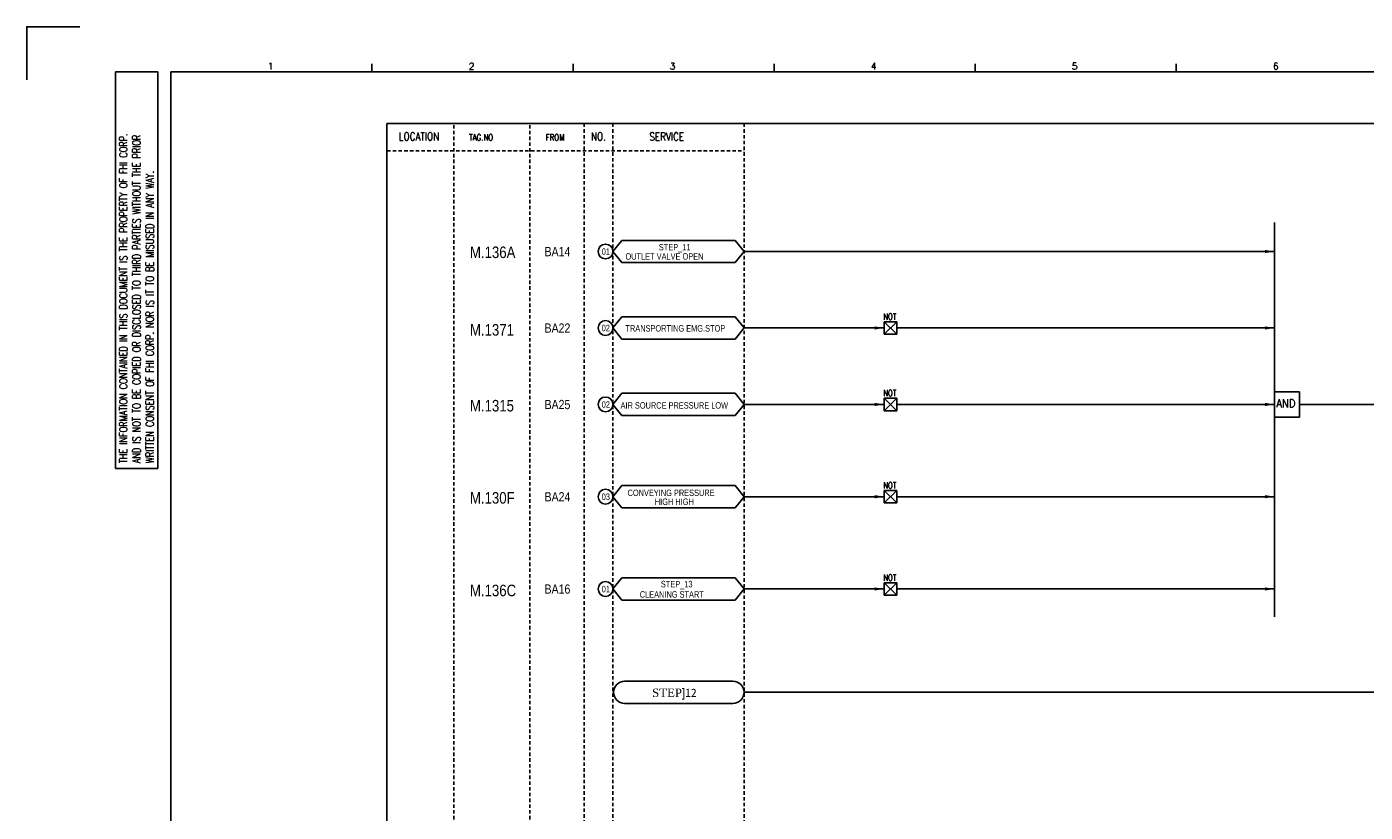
# Model space of a CAD drawing. Extents: x 1798 to 2764, y 430 to 1112.
# Tile 2 of 4: x 1798 to 2379, y 771 to 1112. Entities that reach past the tile are written whole.
import ezdxf
from ezdxf.enums import TextEntityAlignment as Align

# ---------------------------------------------------------------- set-up
doc = ezdxf.new("R2010")
doc.units = 0
doc.header["$MEASUREMENT"] = 0
doc.linetypes.add('HIDDEN', pattern=[4, 1.5, -1, 1.5])
doc.layers.get('0').update_dxf_attribs({"linetype": 'CONTINUOUS'})
doc.layers.get('DEFPOINTS').update_dxf_attribs({"linetype": 'CONTINUOUS'})
for name, color, linetype in [('CON', 4, 'CONTINUOUS'), ('DCS', 7, 'CONTINUOUS'), ('DIM', 3, 'CONTINUOUS'), ('HID', 2, 'HIDDEN'), ('圖框CON', 4, 'CONTINUOUS'), ('框線', 6, 'CONTINUOUS')]:
    doc.layers.add(name, color=color, linetype=linetype)
doc.styles.add('DAYUKP', font='complex', dxfattribs={"bigfont": 'DAYUKP.SHX'})
doc.styles.add('ROMANS', font='romans', dxfattribs={"width": 0.8})
doc.styles.add('style3', font='ARIALN.TTF')

# ---------------------------------------------------------------- blocks, each defined once
blk = doc.blocks.new('LEADER')
at = {"layer": 'CON'}
blk.add_solid([(0.85, -0.57), (0.85, -1.57), (3.85, -1.07)], dxfattribs=at)
blk = doc.blocks.new('1')
at = {"layer": 'DEFPOINTS'}
blk.add_lwpolyline([(1268.99, 689.33), (1246.02, 689.33), (1246.02, 666.36)], dxfattribs=at)
at = {"layer": '圖框CON'}
for p, q in [((1284.5, 669.81), (1302.87, 669.81)), ((1284.5, 497.52), (1284.5, 669.81)), ((1302.87, 497.52), (1302.87, 669.81)), ((1395.91, 669.85), (1395.91, 673.29)), ((1483.2, 669.85), (1483.2, 673.29)), ((1570.49, 669.85), (1570.49, 673.29)), ((1657.78, 669.85), (1657.78, 673.29)), ((1745.08, 669.85), (1745.08, 673.29)), ((1284.5, 497.52), (1302.87, 497.52))]:
    blk.add_line(p, q, dxfattribs=at)
at = {"layer": '框線'}
for p, q in [((1308.62, 669.81), (1308.62, 26.6)), ((2181.53, 669.81), (1308.62, 669.81))]:
    blk.add_line(p, q, dxfattribs=at)
at = {"style": 'DAYUKP'}
for s, p in [('1', (1350.64, 670.78)), ('2', (1437.93, 670.78)), ('3', (1525.22, 670.78)), ('4', (1612.51, 670.78)), ('5', (1699.8, 670.78)), ('6', (1787.1, 670.78))]:
    blk.add_text(s, height=2.87, dxfattribs=at).set_placement(p)
at = {"layer": 'DIM', "style": 'ROMANS', "width": 0.75}
for s, p in [('THE INFORMATION CONTAINED IN THIS DOCUMENT IS THE PROPERTY OF FHI CORP.', (1287.94, 499.82)), ('AND IS NOT TO BE COPIED OR DISCLOSED TO THIRD PARTIES WITHOUT THE PRIOR', (1293.68, 499.82)), ('WRITTEN CONSENT OF FHI CORP. NOR IS IT TO BE MISUSED IN ANY WAY.', (1299.43, 499.82))]:
    blk.add_text(s, height=3.4457, rotation=90, dxfattribs=at).set_placement(p, align=Align.MIDDLE_LEFT)

msp = doc.modelspace()

# ---------------------------------------------------------------- linework, layer by layer
at = {"layer": 'CON', "color": 6}
for p, q in [((2339.77, 1027.13), (2339.77, 855.77)), ((2052.52, 1014.47), (2056.42, 1019.28)), ((2105.55, 1019.28), (2056.42, 1019.28)), ((2109.45, 1014.47), (2105.55, 1019.28)), ((2052.52, 1014.47), (2056.42, 1009.65)), ((2109.45, 1014.47), (2105.55, 1009.65)), ((2056.42, 1009.65), (2105.55, 1009.65)), ((2052.52, 981.26), (2056.42, 986.07)), ((2105.55, 986.07), (2056.42, 986.07)), ((2109.45, 981.26), (2105.55, 986.07)), ((2175.79, 983.99), (2170.33, 978.53)), ((2170.33, 983.99), (2175.79, 978.53)), ((2170.33, 983.99), (2175.79, 983.99)), ((2170.33, 978.53), (2170.33, 983.99)), ((2175.79, 983.99), (2175.79, 978.53)), ((2052.52, 981.26), (2056.42, 976.44)), ((2056.42, 976.44), (2105.55, 976.44)), ((2109.45, 981.26), (2105.55, 976.44)), ((2175.79, 978.53), (2170.33, 978.53)), ((2350.63, 953.53), (2339.77, 953.53)), ((2339.77, 942.57), (2339.77, 953.53)), ((2350.63, 942.57), (2350.63, 953.53)), ((2052.52, 948.05), (2056.42, 952.87)), ((2052.52, 948.05), (2056.42, 943.23)), ((2105.55, 952.87), (2056.42, 952.87)), ((2109.45, 948.05), (2105.55, 952.87)), ((2109.45, 948.05), (2105.55, 943.23)), ((2170.33, 950.78), (2175.79, 950.78)), ((2170.33, 950.78), (2175.79, 945.32)), ((2175.79, 950.78), (2170.33, 945.32)), ((2170.33, 945.32), (2170.33, 950.78)), ((2175.79, 950.78), (2175.79, 945.32)), ((2056.42, 943.23), (2105.55, 943.23)), ((2175.79, 945.32), (2170.33, 945.32)), ((2350.63, 942.57), (2339.77, 942.57)), ((2052.52, 907.98), (2056.42, 912.8)), ((2105.55, 912.8), (2056.42, 912.8)), ((2109.45, 907.98), (2105.55, 912.8)), ((2052.52, 907.98), (2056.42, 903.16)), ((2109.45, 907.98), (2105.55, 903.16)), ((2170.33, 905.25), (2170.33, 910.71)), ((2175.79, 910.71), (2170.33, 905.25)), ((2170.33, 910.71), (2175.79, 905.25)), ((2170.33, 910.71), (2175.79, 910.71)), ((2175.79, 910.71), (2175.79, 905.25)), ((2056.42, 903.16), (2105.55, 903.16)), ((2175.79, 905.25), (2170.33, 905.25)), ((2052.52, 867.91), (2056.42, 872.73)), ((2105.55, 872.73), (2056.42, 872.73)), ((2109.45, 867.91), (2105.55, 872.73)), ((2052.52, 867.91), (2056.42, 863.09)), ((2109.45, 867.91), (2105.55, 863.09)), ((2170.33, 870.64), (2175.79, 865.18)), ((2175.79, 870.64), (2170.33, 865.18)), ((2170.33, 865.18), (2170.33, 870.64)), ((2170.33, 870.64), (2175.79, 870.64)), ((2175.79, 870.64), (2175.79, 865.18)), ((2056.42, 863.09), (2105.55, 863.09)), ((2175.79, 865.18), (2170.33, 865.18)), ((2104.64, 827.84), (2057.57, 827.84)), ((2057.57, 818.2), (2104.64, 818.2))]:
    msp.add_line(p, q, dxfattribs=at)
at = {"layer": 'CON'}
for p, q in [((2109.45, 1014.47), (2339.77, 1014.47)), ((2109.45, 981.26), (2170.33, 981.26)), ((2175.79, 981.26), (2339.77, 981.26)), ((2109.45, 948.05), (2170.33, 948.05)), ((2175.79, 948.05), (2339.77, 948.05)), ((2350.63, 948.05), (2554.65, 948.05)), ((2109.45, 907.98), (2170.33, 907.98)), ((2175.79, 907.98), (2339.77, 907.98)), ((2109.45, 867.91), (2170.33, 867.91)), ((2175.79, 867.91), (2339.77, 867.91)), ((2554.65, 823.02), (2109.22, 823.02))]:
    msp.add_line(p, q, dxfattribs=at)
msp.add_lwpolyline([(1954.4, 1070.05), (2668.4, 1070.05), (2668.4, 570.24), (1954.4, 570.24)], close=True, dxfattribs=at)
for centre in [(2049.3, 1014.47), (2049.3, 981.26), (2049.3, 948.05), (2049.3, 907.98), (2049.3, 867.91)]:
    msp.add_circle(centre, 3.21, dxfattribs=at)
at = {"layer": 'CON', "color": 6}
for centre, start, end in [((2057.57, 823.02), 90, 270), ((2104.64, 823.02), 270, 90)]:
    msp.add_arc(centre, 4.82, start, end, dxfattribs=at)
at = {"layer": 'HID'}
for p, q in [((1983.45, 1069.35), (1983.45, 570.24)), ((2016.37, 1069.35), (2016.37, 570.24)), ((2040.09, 1070.05), (2040.09, 570.22)), ((2052.52, 1070.05), (2052.52, 570.22)), ((2109.45, 1070.05), (2109.45, 570.24)), ((1954.4, 1058.14), (2109.45, 1058.14))]:
    msp.add_line(p, q, dxfattribs=at)

# ---------------------------------------------------------------- block references
msp.add_blockref('1', (551.98, 422.73))
at = {"layer": 'CON', "xscale": 1.4, "yscale": 1.4, "zscale": 1.4}
for p in [(2334.38, 1015.96), (2164.94, 982.75), (2334.38, 982.75), (2164.94, 949.54), (2334.38, 949.54), (2164.94, 909.47), (2334.38, 909.47), (2164.94, 869.4), (2334.38, 869.4)]:
    msp.add_blockref('LEADER', p, dxfattribs=at)

# ---------------------------------------------------------------- texts
at = {"layer": 'CON', "style": 'ROMANS', "width": 0.8}
for s, p in [('LOCATION', (1968.33, 1064.44)), ('NO.', (2046.22, 1064.44)), ('SERVICE', (2075.87, 1064.37))]:
    msp.add_text(s, height=3.5, dxfattribs=at).set_placement(p, align=Align.MIDDLE)
at = {"layer": 'CON', "style": 'ROMANS'}
for s, height, width, p in [('TAG.NO', 2.8, 0.8, (1990.06, 1061.79)), ('FROM', 2.8, 0.8, (2023.32, 1061.79)), ('NOT', 2.8, 0.8, (2169.83, 983.94)), ('NOT', 2.8, 0.8, (2169.83, 950.74)), ('AND', 3.5, 0.9, (2340.56, 945.73)), ('NOT', 2.8, 0.8, (2169.83, 910.67)), ('NOT', 2.8, 0.8, (2169.83, 870.6))]:
    msp.add_text(s, height=height, dxfattribs=dict(at, width=width)).set_placement(p, align=Align.BOTTOM_LEFT)
at = {"layer": 'CON', "style": 'style3'}
for s, p in [('STEP_11', (2072.46, 1014.1)), ('01', (2047.64, 1012.19)), ('OUTLET VALVE OPEN', (2057.96, 1010.09)), ('02', (2047.64, 978.98)), ('TRANSPORTING EMG.STOP', (2057.96, 978.85)), ('02', (2047.64, 945.77)), ('AIR SOURCE PRESSURE LOW', (2055.82, 945.39)), ('03', (2047.64, 905.7)), ('CONVEYING PRESSURE ', (2058.87, 907.42)), ('HIGH HIGH', (2070.7, 903.54)), ('01', (2047.64, 865.63)), (' CLEANING START', (2063.28, 863.3)), ('STEP_13', (2073.34, 867.78))]:
    msp.add_text(s, height=2.8, dxfattribs=at).set_placement(p, align=Align.BOTTOM_LEFT)
for s, p in [('BA14', (2022.81, 1014.42)), ('BA22', (2022.81, 981.21)), ('BA25', (2022.81, 948)), ('BA24', (2022.81, 907.93)), ('BA16', (2022.81, 867.86))]:
    msp.add_text(s, height=4, dxfattribs=at).set_placement(p, align=Align.MIDDLE_LEFT)
at = {"layer": 'CON', "insert": (2069.54, 824.65), "char_height": 3.675, "width": 27.16, "attachment_point": 1, "style": 'style3'}
msp.add_mtext('{\\f@Batang|b0|i0|c0|p18;STEP\\fUniversalMath1 BT|b0|i0|c2|p16;]\\f細明體|b0|i0|c136|p49;12}', dxfattribs=at)
at = {"layer": 'DCS', "linetype": 'ByBlock', "style": 'style3'}
for s, p in [('M.136A', (1990.43, 1011.63)), ('M.1371', (1990.43, 977.94)), ('M.1315', (1990.43, 944.99)), ('M.130F', (1990.43, 904.98)), ('M.136C', (1990.43, 864.76))]:
    msp.add_text(s, height=5, dxfattribs=at).set_placement(p)

doc.saveas('drawing.dxf')
